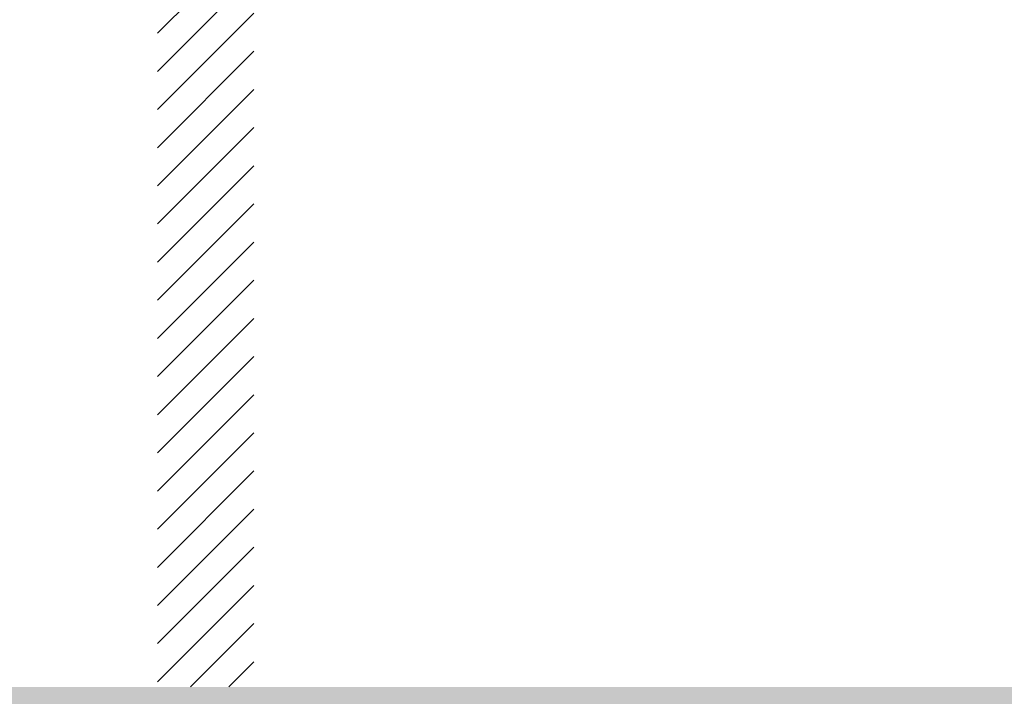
# Model space of a CAD drawing. Header units: millimetres. Extents: x -3165 to 47090, y -1932 to 8822.
# Tile 4 of 59: x 6139 to 7965, y 1298 to 2552. Entities that reach past the tile are written whole.
import ezdxf

# ---------------------------------------------------------------- set-up
doc = ezdxf.new("R2010")
doc.units = ezdxf.units.MM
doc.layers.add('A-DETL-GENF', color=92, linetype='Continuous', lineweight=18)

msp = doc.modelspace()

# ---------------------------------------------------------------- hatches: boundary and pattern name
at = {"layer": 'A-DETL-GENF'}
h = msp.add_hatch(dxfattribs=at)
h.set_pattern_fill('FP_9', color=231, style=0, pattern_type=2)
h.set_pattern_definition([(45, (6343.337, 0), (-35.35534, 35.35534), [])])
h.paths.add_polyline_path([(6573.5, 1315), (6573.5, 5173.8), (6394.9, 5173.8), (6394.9, 1315)], flags=0)
h = msp.add_hatch(dxfattribs=at)
h.set_pattern_fill('FP_10', color=34, style=0, pattern_type=2)
h.set_pattern_definition([(270, (6343.34, 127), (127, 8e-15), [15.875, -111.125]), (0, (6343.34, 127), (0, 127), [15.875, -111.125]), (270, (6470.34, 127), (127, 8e-15), [15.875, -111.125]), (180, (6470.34, 127), (-2e-14, -127), [15.875, -111.125]), (270, (6406.84, 63.5), (127, 8e-15), [15.875, -111.125]), (180, (6406.84, 63.5), (-2e-14, -127), [15.875, -111.125]), (90, (6406.84, 63.5), (-127, 8e-15), [15.875, -111.125]), (0, (6406.84, 63.5), (0, 127), [15.875, -111.125]), (90, (6343.34, 0), (-127, 8e-15), [15.875, -111.125]), (0, (6343.34, 0), (0, 127), [15.875, -111.125]), (90, (6470.34, 0), (-127, 8e-15), [15.875, -111.125]), (180, (6470.34, 0), (-2e-14, -127), [15.875, -111.125])])
h.paths.add_polyline_path([(6162.3, 860.2), (10823.5, 860.2), (10823.5, 1055), (6128.5, 1055), (6128.5, 1188), (10823.5, 1188), (10823.5, 1315), (1318.5, 1315), (1318.5, 1200), (3638.5, 1200), (3638.5, 1060), (1318.5, 1060), (1318.5, 860.2), (6128.5, 860.2)], flags=0)

doc.saveas('drawing.dxf')
